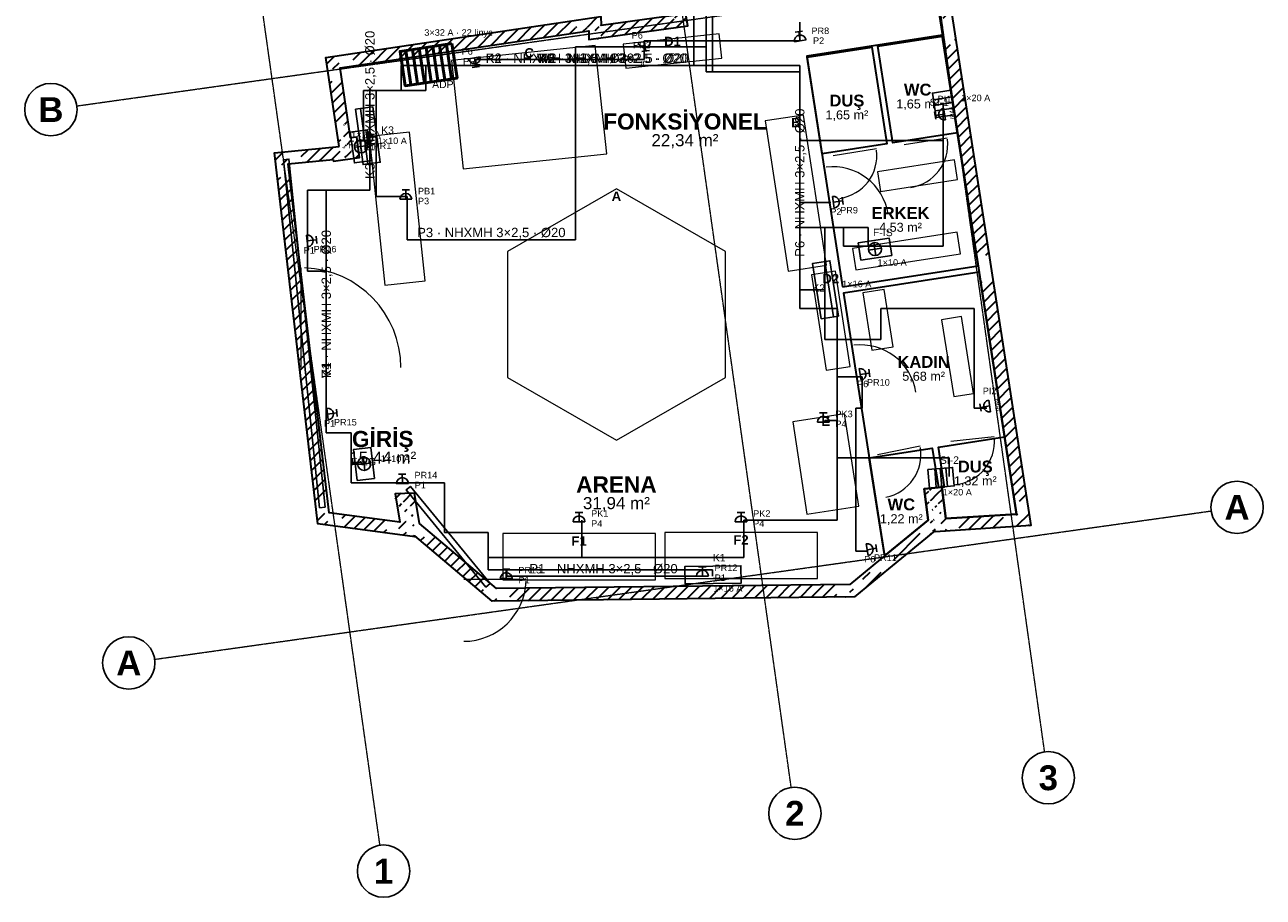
# Model space of a CAD drawing. Header units: millimetres. Extents: x -4681 to 15681, y -5011 to 17012.
# Tile 1 of 2: x -4196 to 15681, y -5011 to 9004. Entities that reach past the tile are written whole.
import ezdxf
from ezdxf.enums import TextEntityAlignment as Align

# ---------------------------------------------------------------- set-up
doc = ezdxf.new("R2010")
doc.units = ezdxf.units.MM
doc.linetypes.add('DASHDOT', pattern=[3.556, 2.54, -0.508, 0, -0.508])
for name, color, linetype, lineweight in [('A-CEPHE', 5, 'Continuous', 25), ('A-DUVAR-MEVCUT', 8, 'Continuous', 35), ('A-DUVAR-YENI', 1, 'Continuous', 35), ('A-EKIPMAN', 9, 'Continuous', 18), ('A-KAPI', 8, 'Continuous', 18), ('A-MOBILYA', 9, 'Continuous', 18), ('A-YAZI', 7, 'Continuous', 13), ('E-KUVVET-CIHAZ', 5, 'Continuous', 25), ('E-KUVVET-LINYE', 5, 'Continuous', 25), ('E-KUVVET-PRIZ', 5, 'Continuous', 25), ('E-PANO', 7, 'Continuous', 50), ('E-YAZI', 7, 'Continuous', 13), ('G-AKS-BALON', 8, 'Continuous', 25), ('G-AKS-HAT', 8, 'DASHDOT', 18)]:
    doc.layers.add(name, color=color, linetype=linetype, lineweight=lineweight)
doc.styles.add('GYM', font='arial.ttf')
doc.styles.add('GYM-B', font='arialbd.ttf')

# ---------------------------------------------------------------- blocks, each defined once
blk = doc.blocks.new('E_PRIZ')
for p, q in [((-95, 0), (95, 0)), ((-60, 150), (60, 150)), ((0, 0), (0, 150))]:
    blk.add_line(p, q)
blk.add_arc((0, 0), 95, 0, 180)
at = {"style": 'GYM'}
for tag, p in [('KOD', (195, 80)), ('LINYE', (195, -80))]:
    blk.add_attdef(tag, p, '', height=105, dxfattribs=at)
blk = doc.blocks.new('E_PRIZ_IP44')
for p, q in [((-95, 0), (95, 0)), ((-60, 150), (60, 150)), ((0, 0), (0, 150))]:
    blk.add_line(p, q)
blk.add_arc((0, 0), 95, 0, 180)
at = {"style": 'GYM'}
blk.add_text('IP44', height=70, dxfattribs=at).set_placement((0, -120), align=Align.MIDDLE_CENTER)
blk.add_attdef('KOD', (205, 80), '', height=105, dxfattribs=at)
blk = doc.blocks.new('M_KLIMA_IC')
blk.add_line((-450, -60), (450, -60))
blk.add_lwpolyline([(-450, -140), (450, -140), (450, 140), (-450, 140)], close=True)
at = {"style": 'GYM'}
for tag, p, height in [('KOD', (0, 215), 120), ('KAPASITE', (0, -270), 105)]:
    blk.add_attdef(tag, p, '', height=height, dxfattribs=at)
blk = doc.blocks.new('M_ISITICI')
for p, q in [((-90, -150), (-90, 150)), ((0, -150), (0, 150)), ((90, -150), (90, 150))]:
    blk.add_line(p, q)
blk.add_lwpolyline([(-200, -150), (200, -150), (200, 150), (-200, 150)], close=True)
at = {"style": 'GYM'}
for tag, p, height in [('KOD', (0, 225), 120), ('GUC', (0, -285), 105)]:
    blk.add_attdef(tag, p, '', height=height, dxfattribs=at)
blk = doc.blocks.new('M_FAN')
for q in [(-105, 0), (0, 105), (105, 0), (0, -105)]:
    blk.add_line((0, 0), q)
blk.add_lwpolyline([(-250, -140), (250, -140), (250, 140), (-250, 140)], close=True)
blk.add_circle((0, 0), 105)
at = {"style": 'GYM'}
for tag, p, height in [('KOD', (0, 210), 120), ('TANIM', (0, -270), 105)]:
    blk.add_attdef(tag, p, '', height=height, dxfattribs=at)
blk = doc.blocks.new('E_PANO')
for p, q in [((-330, -280), (-330, 280)), ((-220, -280), (-220, 280)), ((-110, -280), (-110, 280)), ((0, -280), (0, 280)), ((110, -280), (110, 280)), ((220, -280), (220, 280)), ((330, -280), (330, 280))]:
    blk.add_line(p, q)
blk.add_lwpolyline([(-420, -280), (420, -280), (420, 280), (-420, 280)], close=True)
at = {"style": 'GYM'}
for tag, p, height in [('KOD', (0, 380), 120), ('TANIM', (0, -470), 105)]:
    blk.add_attdef(tag, p, '', height=height, dxfattribs=at)

msp = doc.modelspace()

# ---------------------------------------------------------------- hatches: boundary and pattern name
at = {"layer": 'A-DUVAR-MEVCUT'}
h = msp.add_hatch(dxfattribs=at)
h.set_pattern_fill('ANSI31', scale=40)
h.paths.add_polyline_path([(756, 6840), (760, 6814), (957, 6846), (953, 6872)])
h.paths.add_polyline_path([(970, 6843), (760, 6814), (756, 6840), (550, 6819), (550, 7020), (588, 7024), (970, 7024)])
h.paths.add_polyline_path([(760, 6814), (1178, 6873), (1150, 7071), (732, 7012)])
h.paths.add_polyline_path([(1149, 7083), (1178, 6873), (968, 6843), (968, 7083)])
h.paths.add_polyline_path([(1178, 6873), (1133, 7198), (935, 7171), (979, 6845)])
h.paths.add_polyline_path([(999, 7408), (1032, 7185), (1133, 7198), (1162, 6988), (923, 6988), (923, 7408)])
h.paths.add_polyline_path([(1133, 7198), (1032, 7185), (1058, 6986), (1159, 6999)])
h.paths.add_polyline_path([(1001, 7395), (1032, 7185), (1133, 7198), (1164, 6975), (822, 6975), (822, 7047), (850, 7050), (822, 7237), (822, 7395)])
h.paths.add_polyline_path([(1032, 7185), (864, 8310), (666, 8281), (834, 7155)])
h.paths.add_polyline_path([(1074, 8342), (864, 8310), (895, 8100), (693, 8100), (654, 8362), (654, 8481), (916, 8520), (1074, 8520)])
h.paths.add_polyline_path([(864, 8310), (4855, 8908), (4826, 9106), (834, 8508)])
h.paths.add_polyline_path([(4645, 9079), (4907, 9118), (5051, 9118), (5053, 8996), (5065, 8998), (5065, 8796), (4858, 8767), (4855, 8908), (4645, 8877)])
h.paths.add_polyline_path([(4855, 8908), (4858, 8767), (5058, 8772), (5055, 8912)])
h.paths.add_polyline_path([(5068, 8977), (5068, 8796), (4858, 8767), (4855, 8908), (4648, 8877), (4648, 8977)])
h.paths.add_polyline_path([(4858, 8767), (6449, 8988), (6422, 9186), (4831, 8965)])
h.paths.add_polyline_path([(6412, 9198), (6449, 8988), (6239, 8959), (6239, 9198)])
h.paths.add_polyline_path([(6449, 8988), (5826, 12526), (5629, 12492), (6252, 8954)])
h.paths.add_polyline_path([(6036, 12554), (5826, 12526), (5863, 12316), (5660, 12316), (5616, 12566), (5616, 12700), (5888, 12736), (6036, 12736)])
h.paths.add_polyline_path([(5826, 12526), (9876, 13066), (9849, 13265), (5800, 12725)])
h.paths.add_polyline_path([(9908, 12856), (9876, 13066), (9666, 13038), (9666, 13240), (9938, 13276), (10046, 13276), (10086, 13017), (10086, 12856)])
h.paths.add_polyline_path([(9876, 13066), (10521, 8898), (10719, 8928), (10073, 13097)])
h.paths.add_polyline_path([(10554, 8688), (10521, 8898), (10489, 9108), (10691, 9108), (10719, 8928), (10731, 8848), (10731, 8688)])
h.paths.add_polyline_path([(10521, 8898), (11111, 5092), (11308, 5122), (10719, 8928)])
h.paths.add_polyline_path([(11143, 4882), (11111, 5092), (11078, 5302), (11281, 5302), (11308, 5122), (11321, 5042), (11321, 4882)])
h.paths.add_polyline_path([(11111, 5092), (11722, 1144), (11920, 1174), (11308, 5122)])
h.paths.add_polyline_path([(11512, 1131), (11722, 1144), (11690, 1354), (11892, 1354), (11932, 1095), (11932, 957), (11570, 934), (11512, 934)])
h.paths.add_polyline_path([(11722, 1144), (10589, 1072), (10601, 873), (11735, 944)])
h.paths.add_polyline_path([(10379, 1282), (10562, 1282), (10589, 1072), (10799, 1086), (10799, 885), (10436, 862), (10414, 862), (10412, 877), (10394, 862), (10379, 862)])
h.paths.add_polyline_path([(10589, 1072), (10524, 1577), (10326, 1552), (10390, 1047)])
h.paths.add_polyline_path([(10314, 1367), (10314, 1558), (10524, 1577), (10551, 1367)])
h.paths.add_polyline_path([(10524, 1577), (10239, 1552), (10257, 1352), (10542, 1378)])
h.paths.add_polyline_path([(10449, 1342), (10266, 1342), (10239, 1552), (10449, 1570)])
h.paths.add_polyline_path([(10239, 1552), (10303, 1047), (10502, 1072), (10437, 1577)])
h.paths.add_polyline_path([(10093, 875), (10303, 1047), (10277, 1257), (10513, 1257), (10513, 867), (10414, 861), (10412, 877), (10363, 837), (10093, 837)])
h.paths.add_polyline_path([(10303, 1047), (9540, 421), (9667, 266), (10430, 892)])
h.paths.add_polyline_path([(9330, 248), (9540, 421), (9750, 593), (9750, 334), (9667, 266), (9600, 211), (9330, 211)])
h.paths.add_polyline_path([(9540, 421), (9046, 15), (9173, -139), (9667, 266)])
h.paths.add_polyline_path([(9256, -71), (9119, -184), (8836, -187), (8836, 13), (9046, 15), (9256, 188)])
h.paths.add_polyline_path([(9046, 15), (3378, -54), (3381, -253), (9049, -185)])
h.paths.add_polyline_path([(3588, -251), (3306, -254), (3168, -138), (3168, 124), (3378, -54), (3588, -51)])
h.paths.add_polyline_path([(3378, -54), (2142, 991), (2013, 839), (3249, -206)])
h.paths.add_polyline_path([(1932, 796), (1932, 1201), (2106, 1201), (2142, 991), (2352, 814), (2352, 781), (2080, 781), (2063, 796), (2066, 781), (2041, 781)])
h.paths.add_polyline_path([(2142, 991), (2060, 1478), (1863, 1445), (1944, 958)])
h.paths.add_polyline_path([(1850, 1268), (1850, 1474), (2060, 1478), (2095, 1268)])
h.paths.add_polyline_path([(2060, 1478), (1747, 1471), (1752, 1271), (2064, 1278)])
h.paths.add_polyline_path([(1957, 1261), (1782, 1261), (1747, 1471), (1957, 1476)])
h.paths.add_polyline_path([(1747, 1471), (1824, 1012), (2021, 1046), (1944, 1504)])
h.paths.add_polyline_path([(2034, 1222), (2034, 802), (1884, 802), (1614, 839), (1614, 1041), (1824, 1012), (1789, 1222)])
h.paths.add_polyline_path([(1824, 1012), (689, 1166), (662, 968), (1797, 814)])
h.paths.add_polyline_path([(664, 1376), (689, 1166), (899, 1138), (899, 957), (749, 957), (508, 989), (479, 1240), (479, 1376)])
h.paths.add_polyline_path([(689, 1166), (32, 6768), (-166, 6745), (490, 1143)])
h.paths.add_polyline_path([(242, 6789), (32, 6768), (57, 6558), (-144, 6558), (-178, 6842), (-178, 6948), (123, 6978), (242, 6978)])
h.paths.add_polyline_path([(32, 6768), (756, 6840), (736, 7039), (13, 6967)])
h.paths.add_polyline_path([(966, 6843), (760, 6814), (756, 6840), (546, 6819), (546, 7020), (847, 7050), (966, 7050)])

# ---------------------------------------------------------------- linework, layer by layer
at = {"layer": 'A-CEPHE'}
for points in [[(-45, 6835), (45, 6845), (625, 1255), (535, 1245)], [(3275, 29), (3205, -29), (1925, 1531), (1995, 1589)]]:
    msp.add_lwpolyline(points, close=True, dxfattribs=at)
at = {"layer": 'A-DUVAR-MEVCUT'}
msp.add_lwpolyline([(850, 7050), (636, 8479), (5050, 9139), (5053, 8996), (6216, 9158), (5593, 12697), (10043, 13291), (10719, 8928), (11308, 5122), (11953, 958), (10414, 861), (10412, 877), (9667, 266), (9119, -184), (3306, -254), (2063, 796), (2066, 778), (508, 989), (-190, 6947)], close=True, dxfattribs=at)
msp.add_lwpolyline([(9876, 13066), (10521, 8898), (11111, 5092), (11722, 1144), (10589, 1072), (10524, 1577), (10239, 1552), (10303, 1047), (9540, 421), (9046, 15), (3378, -54), (2142, 991), (2060, 1478), (1747, 1471), (1824, 1012), (689, 1166), (32, 6768), (756, 6840), (760, 6814), (1178, 6873), (1133, 7198), (1032, 7185), (864, 8310), (4855, 8908), (4858, 8767), (6449, 8988), (5826, 12526)], dxfattribs=at)
at = {"layer": 'A-DUVAR-YENI'}
for points in [[(8930, 4796), (11104, 5132), (10531, 8838), (8357, 8499)], [(10534, 8818), (10774, 7266), (9736, 7105), (9496, 8658)], [(8360, 8482), (9397, 8643), (9638, 7090), (8600, 6929)], [(9604, 473), (10303, 1047), (10239, 1552), (10524, 1577), (10589, 1072), (11722, 1144), (11120, 5032), (8946, 4695)], [(10303, 1047), (9634, 498), (9601, 492), (9359, 2045), (10369, 2202), (10467, 1572), (10239, 1552)], [(10559, 1306), (10524, 1577), (10519, 1598), (10541, 1580), (10566, 1584), (10467, 2217), (11530, 2383), (11722, 1144), (10595, 1073)]]:
    msp.add_lwpolyline(points, close=True, dxfattribs=at)
at = {"layer": 'A-EKIPMAN'}
for points in [[(6991, 8468), (6950, 8856), (5409, 8692), (5450, 8304)], [(4960, 8673), (2654, 8427), (2840, 6687), (5146, 6933)], [(8302, 7553), (7689, 7459), (8058, 5047), (8671, 5141)], [(5300, 6370), (3551, 5360), (3551, 3340), (5300, 2330), (7049, 3340), (7049, 5360)], [(8816, 5046), (8430, 4987), (8664, 3454), (9050, 3513)], [(9189, 1272), (8962, 2755), (8131, 2628), (8358, 1145)], [(5925, 90), (5925, 830), (3475, 830), (3475, 90)], [(8525, 110), (8525, 850), (6075, 850), (6075, 110)]]:
    msp.add_lwpolyline(points, close=True, dxfattribs=at)
at = {"layer": 'A-KAPI'}
for p, q in [((9917, 7082), (10609, 7190)), ((8781, 6906), (9473, 7014)), ((8772, 5822), (8634, 6712)), ((240, 3500), (240, 5100)), ((9216, 2962), (9078, 3852)), ((10668, 2314), (11364, 2392)), ((9488, 2100), (10174, 2238)), ((2850, 100), (3850, 100))]:
    msp.add_line(p, q, dxfattribs=at)
for centre, radius, start, end in [((9917, 7082), 700, -81.2, 6.8), ((8781, 6906), 700, -81.2, 6.8), ((8772, 5822), 900, 8.8, 96.8), ((240, 3500), 1600, 0, 88), ((9216, 2962), 900, 8.8, 96.8), ((9488, 2100), 700, -78.6, 9.4), ((10668, 2314), 700, -83.6, 4.4), ((2850, 100), 1000, -90, -2)]:
    msp.add_arc(centre, radius, start, end, dxfattribs=at)
at = {"layer": 'A-MOBILYA'}
for points in [[(1978, 7277), (1331, 7209), (1582, 4823), (2229, 4891)], [(9489, 6642), (9538, 6326), (10774, 6518), (10725, 6834)], [(9088, 5412), (9142, 5066), (10822, 5326), (10768, 5672)], [(9599, 4752), (9254, 4699), (9397, 3775), (9743, 3829)], [(10836, 4315), (10520, 4266), (10713, 3031), (11029, 3080)]]:
    msp.add_lwpolyline(points, close=True, dxfattribs=at)
at = {"layer": 'E-KUVVET-LINYE'}
for p, q in [((6543, 8347), (6543, 12447)), ((6543, 8747), (6543, 10747)), ((6743, 8647), (6743, 10347)), ((6743, 10247), (6743, 8247)), ((6843, 9647), (6843, 8247)), ((8243, 8747), (8243, 9047)), ((5743, 8447), (5743, 8747)), ((5743, 8747), (6543, 8747)), ((6543, 8347), (6543, 8747)), ((6543, 8747), (8243, 8747)), ((4643, 6147), (4643, 8647)), ((4643, 8647), (6743, 8647)), ((3043, 8347), (3043, 8447)), ((3043, 8447), (5743, 8447)), ((2243, 8347), (1843, 8347)), ((1843, 8347), (1843, 7947)), ((2243, 8347), (1843, 8347)), ((1843, 8347), (1843, 7947)), ((2243, 8347), (1843, 8347)), ((1843, 8347), (1843, 7947)), ((2243, 8347), (1843, 8347)), ((1843, 8347), (1843, 7947)), ((2243, 8347), (6543, 8347)), ((2243, 8347), (3043, 8347)), ((2243, 8347), (2243, 7947)), ((2243, 8347), (8243, 8347)), ((2243, 8347), (2243, 7947)), ((2243, 8347), (8243, 8347)), ((2243, 8347), (6543, 8347)), ((2243, 8347), (8243, 8347)), ((2243, 8347), (8243, 8347)), ((2243, 8347), (8243, 8347)), ((6743, 8247), (8243, 8247)), ((6843, 8247), (8243, 8247)), ((8243, 8347), (8243, 7147)), ((8243, 8347), (8243, 4747)), ((8243, 8347), (8243, 7147)), ((8243, 8347), (8243, 4447)), ((8243, 8347), (8243, 5747)), ((8243, 8247), (8243, 6147)), ((8243, 8247), (8243, 4447)), ((1843, 7947), (1243, 7947)), ((1243, 7947), (1243, 7147)), ((1843, 7947), (1343, 7947)), ((1343, 7947), (1343, 7147)), ((2243, 7947), (1343, 7947)), ((1343, 7947), (1343, 6347)), ((2243, 7947), (1343, 7947)), ((1343, 7947), (1343, 6347)), ((1843, 7947), (1343, 7947)), ((1343, 7947), (1343, 7247)), ((1843, 7947), (1443, 7947)), ((1443, 7947), (1443, 6247)), ((10543, 7147), (10543, 7747)), ((10543, 7147), (10543, 7547)), ((10543, 7547), (10543, 5447)), ((1243, 7147), (1343, 7147)), ((1343, 7147), (1343, 6347)), ((1343, 7147), (1343, 6347)), ((8243, 7147), (10543, 7147)), ((8243, 7147), (10543, 7147)), ((1343, 6347), (343, 6347)), ((343, 6347), (343, 5547)), ((1343, 6347), (643, 6347)), ((643, 6347), (643, 2447)), ((1343, 6347), (643, 6347)), ((643, 6347), (643, 2447)), ((1343, 6347), (643, 6347)), ((643, 6347), (643, 2447)), ((1443, 6247), (1943, 6247)), ((1943, 6247), (1943, 6047)), ((1943, 6047), (1943, 5547)), ((4643, 5547), (4643, 6147)), ((8243, 6147), (8743, 6147)), ((8243, 5747), (9343, 5747)), ((8943, 5747), (8643, 5747)), ((8643, 5747), (8643, 3947)), ((8943, 5447), (8943, 5747)), ((9343, 5747), (9343, 5447)), ((343, 5547), (343, 5047)), ((1943, 5547), (4643, 5547)), ((10543, 5447), (8943, 5447)), ((9343, 5447), (9443, 5447)), ((343, 5047), (643, 5047)), ((643, 5047), (643, 2747)), ((8243, 4747), (8643, 4747)), ((8243, 4447), (8843, 4447)), ((8243, 4447), (8843, 4447)), ((8843, 4447), (8843, 3347)), ((8843, 4447), (8843, 2047)), ((9543, 3947), (9543, 4447)), ((9543, 4447), (11043, 4447)), ((11043, 4447), (11043, 2847)), ((8643, 3947), (9543, 3947)), ((8843, 3347), (9243, 3347)), ((9243, 3347), (9243, 2847)), ((9243, 2847), (9143, 2847)), ((9143, 2847), (9143, 547)), ((11043, 2847), (11243, 2847)), ((643, 2747), (643, 2447)), ((8843, 2647), (8643, 2647)), ((8843, 1047), (8843, 2647)), ((643, 2447), (1043, 2447)), ((643, 2447), (1043, 2447)), ((643, 2447), (1043, 2447)), ((643, 2447), (1043, 2447)), ((1043, 2447), (1043, 1647)), ((1043, 2447), (1043, 1647)), ((1043, 2447), (1043, 1647)), ((1043, 2447), (1043, 1947)), ((8843, 2047), (10643, 2047)), ((10643, 2047), (10643, 1747)), ((1043, 1947), (1243, 1947)), ((1043, 1647), (1843, 1647)), ((1043, 1647), (2543, 1647)), ((1043, 1647), (2543, 1647)), ((1843, 1647), (2543, 1647)), ((2543, 1647), (2543, 847)), ((2543, 1647), (2543, 847)), ((2543, 1647), (2543, 847)), ((4743, 447), (4743, 1047)), ((4743, 1047), (4743, 447)), ((7343, 447), (7343, 1047)), ((7343, 1047), (8843, 1047)), ((2543, 847), (3243, 847)), ((2543, 847), (3243, 847)), ((2543, 847), (3243, 847)), ((3243, 847), (3243, 247)), ((3243, 847), (3243, 447)), ((3243, 847), (3243, 247)), ((3243, 447), (4743, 447)), ((4743, 447), (7343, 447)), ((9143, 547), (9343, 547)), ((3243, 247), (3543, 247)), ((3243, 247), (6843, 247)), ((3543, 247), (3543, 147)), ((6843, 247), (6843, 147)), ((3543, 147), (6643, 147))]:
    msp.add_line(p, q, dxfattribs=at)
at = {"layer": 'G-AKS-BALON'}
for centre in [(-3776, 7641), (15261, 1253), (-2526, -1247), (12232, -3091), (8164, -3663), (1563, -4591)]:
    msp.add_circle(centre, 420, dxfattribs=at)
at = {"layer": 'G-AKS-HAT'}
for p, q in [((12173, -2676), (9524, 16177)), ((8106, -3247), (5456, 15605)), ((1505, -4175), (-1145, 14677)), ((-3360, 7700), (13596, 10083)), ((-2111, -1189), (14845, 1194))]:
    msp.add_line(p, q, dxfattribs=at)

# ---------------------------------------------------------------- block references
at = {"layer": 'E-KUVVET-CIHAZ'}
ref = msp.add_blockref('M_ISITICI', (10550, 7732), dxfattribs=dict(at, rotation=98.8))
ref.add_attrib('KOD', 'SI-1', (10328, 7698), dxfattribs={"layer": '0', "height": 120, "style": 'GYM'})
ref.add_attrib('GUC', '1×20 A', (10832, 7776), dxfattribs={"layer": '0', "height": 105, "style": 'GYM'})
ref = msp.add_blockref('M_KLIMA_IC', (1311, 7222), dxfattribs=dict(at, rotation=277.8))
ref.add_attrib('KOD', 'K3', (1524, 7251), dxfattribs={"layer": '0', "height": 120, "style": 'GYM'})
ref.add_attrib('KAPASITE', '1×16 A', (1043, 7185), dxfattribs={"layer": '0', "height": 105, "style": 'GYM'})
ref = msp.add_blockref('M_FAN', (1200, 7050), dxfattribs=dict(at, rotation=97.8))
ref.add_attrib('KOD', 'F-TH', (992, 7021), dxfattribs={"layer": '0', "height": 120, "style": 'GYM'})
ref.add_attrib('TANIM', '1×10 A', (1468, 7087), dxfattribs={"layer": '0', "height": 105, "style": 'GYM'})
ref = msp.add_blockref('M_FAN', (9450, 5400), dxfattribs=dict(at, rotation=8.8))
ref.add_attrib('KOD', 'F-IS', (9418, 5608), dxfattribs={"layer": '0', "height": 120, "style": 'GYM'})
ref.add_attrib('TANIM', '1×10 A', (9491, 5133), dxfattribs={"layer": '0', "height": 105, "style": 'GYM'})
ref = msp.add_blockref('M_KLIMA_IC', (8656, 4747), dxfattribs=dict(at, rotation=98.8))
ref.add_attrib('KOD', 'K2', (8444, 4714), dxfattribs={"layer": '0', "height": 120, "style": 'GYM'})
ref.add_attrib('KAPASITE', '1×16 A', (8923, 4788), dxfattribs={"layer": '0', "height": 105, "style": 'GYM'})
ref = msp.add_blockref('M_FAN', (1250, 1950), dxfattribs=dict(at, rotation=96.7))
ref.add_attrib('KOD', 'F-EG', (1041, 1925), dxfattribs={"layer": '0', "height": 120, "style": 'GYM'})
ref.add_attrib('TANIM', '1×10 A', (1518, 1982), dxfattribs={"layer": '0', "height": 105, "style": 'GYM'})
ref = msp.add_blockref('M_ISITICI', (10511, 1727), dxfattribs=dict(at, rotation=5.1))
ref.add_attrib('KOD', 'SI-2', (10491, 1951), dxfattribs={"layer": '0', "height": 120, "style": 'GYM'})
ref.add_attrib('GUC', '1×20 A', (10536, 1443), dxfattribs={"layer": '0', "height": 105, "style": 'GYM'})
ref = msp.add_blockref('M_KLIMA_IC', (6851, 169), dxfattribs=dict(at, rotation=0.7))
ref.add_attrib('KOD', 'K1', (6848, 384), dxfattribs={"layer": '0', "height": 120, "style": 'GYM'})
ref.add_attrib('KAPASITE', '1×16 A', (6854, -101), dxfattribs={"layer": '0', "height": 105, "style": 'GYM'})
at = {"layer": 'E-KUVVET-PRIZ'}
ref = msp.add_blockref('E_PRIZ', (8250, 8745), dxfattribs=dict(at, rotation=8.899999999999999))
ref.add_attrib('KOD', 'PR8', (8430, 8854), dxfattribs={"layer": '0', "height": 105, "style": 'GYM'})
ref.add_attrib('LINYE', 'P2', (8455, 8696), dxfattribs={"layer": '0', "height": 105, "style": 'GYM'})
ref = msp.add_blockref('E_PRIZ', (5749, 8730), dxfattribs=dict(at, rotation=187.9))
ref.add_attrib('KOD', 'PR3', (5567, 8624), dxfattribs={"layer": '0', "height": 105, "style": 'GYM'})
ref.add_attrib('LINYE', 'P6', (5545, 8782), dxfattribs={"layer": '0', "height": 105, "style": 'GYM'})
ref = msp.add_blockref('E_PRIZ', (3020, 8472), dxfattribs=dict(at, rotation=188.5))
ref.add_attrib('KOD', 'PR2', (2839, 8364), dxfattribs={"layer": '0', "height": 105, "style": 'GYM'})
ref.add_attrib('LINYE', 'P6', (2815, 8522), dxfattribs={"layer": '0', "height": 105, "style": 'GYM'})
ref = msp.add_blockref('E_PRIZ_IP44', (10565, 7568), dxfattribs=dict(at, rotation=98.8))
ref.add_attrib('KOD', 'PI1', (10455, 7758), dxfattribs={"layer": '0', "height": 105, "style": 'GYM'})
ref = msp.add_blockref('E_PRIZ', (1296, 7188), dxfattribs=dict(at, rotation=277.8))
ref.add_attrib('KOD', 'PR1', (1402, 7006), dxfattribs={"layer": '0', "height": 105, "style": 'GYM'})
ref.add_attrib('LINYE', 'P1', (1243, 6984), dxfattribs={"layer": '0', "height": 105, "style": 'GYM'})
for p, values in [((1920, 6200), {'KOD': 'PB1', 'LINYE': 'P3'}), ((8620, 2620), {'KOD': 'PK3', 'LINYE': 'P4'}), ((4700, 1020), {'KOD': 'PK1', 'LINYE': 'P4'}), ((7300, 1020), {'KOD': 'PK2', 'LINYE': 'P4'})]:
    msp.add_blockref('E_PRIZ', p, dxfattribs=at).add_auto_attribs(values)
ref = msp.add_blockref('E_PRIZ', (8782, 6153), dxfattribs=dict(at, rotation=278.8))
ref.add_attrib('KOD', 'PR9', (8891, 5973), dxfattribs={"layer": '0', "height": 105, "style": 'GYM'})
ref.add_attrib('LINYE', 'P2', (8733, 5948), dxfattribs={"layer": '0', "height": 105, "style": 'GYM'})
ref = msp.add_blockref('E_PRIZ', (338, 5531), dxfattribs=dict(at, rotation=276.7))
ref.add_attrib('KOD', 'PR16', (440, 5347), dxfattribs={"layer": '0', "height": 105, "style": 'GYM'})
ref.add_attrib('LINYE', 'P1', (281, 5328), dxfattribs={"layer": '0', "height": 105, "style": 'GYM'})
ref = msp.add_blockref('E_PRIZ', (9212, 3387), dxfattribs=dict(at, rotation=278.8))
ref.add_attrib('KOD', 'PR10', (9321, 3207), dxfattribs={"layer": '0', "height": 105, "style": 'GYM'})
ref.add_attrib('LINYE', 'P6', (9163, 3182), dxfattribs={"layer": '0', "height": 105, "style": 'GYM'})
ref = msp.add_blockref('E_PRIZ_IP44', (11291, 2880), dxfattribs=dict(at, rotation=98.8))
ref.add_attrib('KOD', 'PI2', (11181, 3070), dxfattribs={"layer": '0', "height": 105, "style": 'GYM'})
ref = msp.add_blockref('E_PRIZ', (664, 2751), dxfattribs=dict(at, rotation=276.7))
ref.add_attrib('KOD', 'PR15', (766, 2567), dxfattribs={"layer": '0', "height": 105, "style": 'GYM'})
ref.add_attrib('LINYE', 'P1', (607, 2548), dxfattribs={"layer": '0', "height": 105, "style": 'GYM'})
ref = msp.add_blockref('E_PRIZ', (1866, 1634), dxfattribs=dict(at, rotation=1.3))
ref.add_attrib('KOD', 'PR14', (2059, 1718), dxfattribs={"layer": '0', "height": 105, "style": 'GYM'})
ref.add_attrib('LINYE', 'P1', (2063, 1558), dxfattribs={"layer": '0', "height": 105, "style": 'GYM'})
ref = msp.add_blockref('E_PRIZ', (9325, 572), dxfattribs=dict(at, rotation=278.8))
ref.add_attrib('KOD', 'PR11', (9434, 392), dxfattribs={"layer": '0', "height": 105, "style": 'GYM'})
ref.add_attrib('LINYE', 'P6', (9276, 367), dxfattribs={"layer": '0', "height": 105, "style": 'GYM'})
ref = msp.add_blockref('E_PRIZ', (3532, 108), dxfattribs=dict(at, rotation=0.7))
ref.add_attrib('KOD', 'PR13', (3726, 190), dxfattribs={"layer": '0', "height": 105, "style": 'GYM'})
ref.add_attrib('LINYE', 'P1', (3728, 30), dxfattribs={"layer": '0', "height": 105, "style": 'GYM'})
ref = msp.add_blockref('E_PRIZ', (6681, 147), dxfattribs=dict(at, rotation=0.7))
ref.add_attrib('KOD', 'PR12', (6875, 229), dxfattribs={"layer": '0', "height": 105, "style": 'GYM'})
ref.add_attrib('LINYE', 'P1', (6877, 69), dxfattribs={"layer": '0', "height": 105, "style": 'GYM'})
at = {"layer": 'E-PANO'}
ref = msp.add_blockref('E_PANO', (2286, 8362), dxfattribs=dict(at, rotation=188.5))
ref.add_attrib('KOD', 'ADP', (2342, 7986), dxfattribs={"layer": '0', "height": 120, "style": 'GYM'})
ref.add_attrib('TANIM', '3×32 A · 22 linye', (2217, 8827), dxfattribs={"layer": '0', "height": 105, "style": 'GYM'})

# ---------------------------------------------------------------- texts
at = {"layer": 'A-EKIPMAN', "style": 'GYM-B'}
for s, p in [('D1', (6200, 8736)), ('C', (3900, 8553)), ('B', (8180, 7433)), ('A', (5300, 6250)), ('D2', (8740, 4926)), ('E', (8660, 2635)), ('F2', (7300, 730)), ('F1', (4700, 710))]:
    msp.add_text(s, height=150, dxfattribs=at).set_placement(p, align=Align.MIDDLE_CENTER)
at = {"layer": 'A-YAZI'}
for s, height, style, p in [('WC', 190, 'GYM-B', (10135, 7962)), ('DUŞ', 190, 'GYM-B', (8999, 7786)), ('1,65 m²', 145, 'GYM', (10135, 7732)), ('FONKSİYONEL', 260, 'GYM-B', (6400, 7450)), ('1,65 m²', 145, 'GYM', (8999, 7556)), ('22,34 m²', 195, 'GYM', (6400, 7150)), ('ERKEK', 190, 'GYM-B', (9860, 5981)), ('4,53 m²', 145, 'GYM', (9860, 5751)), ('KADIN', 190, 'GYM-B', (10231, 3588)), ('5,68 m²', 145, 'GYM', (10231, 3358)), ('GİRİŞ', 260, 'GYM-B', (1550, 2350)), ('15,44 m²', 195, 'GYM', (1550, 2050)), ('DUŞ', 190, 'GYM-B', (11060, 1908)), ('ARENA', 260, 'GYM-B', (5300, 1620)), ('1,32 m²', 145, 'GYM', (11060, 1678)), ('31,94 m²', 195, 'GYM', (5300, 1320)), ('WC', 190, 'GYM-B', (9873, 1299)), ('1,22 m²', 145, 'GYM', (9873, 1069))]:
    msp.add_text(s, height=height, dxfattribs=dict(at, style=style)).set_placement(p, align=Align.MIDDLE_CENTER)
at = {"layer": 'E-YAZI', "style": 'GYM'}
for s, p in [('K3 · NHXMH 3×2,5 · Ø20', (1343, 7717)), ('P6 · NHXMH 3×2,5 · Ø20', (8243, 6467)), ('K1 · NHXMH 3×2,5 · Ø20', (643, 4517)), ('P4 · NHXMH 3×2,5 · Ø20', (643, 4517)), ('V1 · NHXMH 3×2,5 · Ø20', (643, 4517))]:
    msp.add_text(s, height=150, rotation=90, dxfattribs=at).set_placement(p, align=Align.MIDDLE_CENTER)
for s, p in [('K4 · NHXMH 3×2,5 · Ø20', (4393, 8467)), ('P2 · NHXMH 3×2,5 · Ø20', (4393, 8467)), ('W1 · NHXMH 3×2,5 · Ø20', (5243, 8467)), ('W2 · NHXMH 3×2,5 · Ø20', (5243, 8467)), ('V2 · NHXMH 3×2,5 · Ø20', (5243, 8467)), ('K2 · NHXMH 3×2,5 · Ø20', (5243, 8467)), ('P5 · NHXMH 3×2,5 · Ø20', (5243, 8467)), ('P3 · NHXMH 3×2,5 · Ø20', (3293, 5667)), ('P1 · NHXMH 3×2,5 · Ø20', (5093, 267))]:
    msp.add_text(s, height=150, dxfattribs=at).set_placement(p, align=Align.MIDDLE_CENTER)
at = {"layer": 'G-AKS-BALON', "style": 'GYM-B'}
for s, p in [('B', (-3776, 7641)), ('A', (15261, 1253)), ('A', (-2526, -1247)), ('3', (12232, -3091)), ('2', (8164, -3663)), ('1', (1563, -4591))]:
    msp.add_text(s, height=399, dxfattribs=at).set_placement(p, align=Align.MIDDLE_CENTER)

doc.saveas('drawing.dxf')
